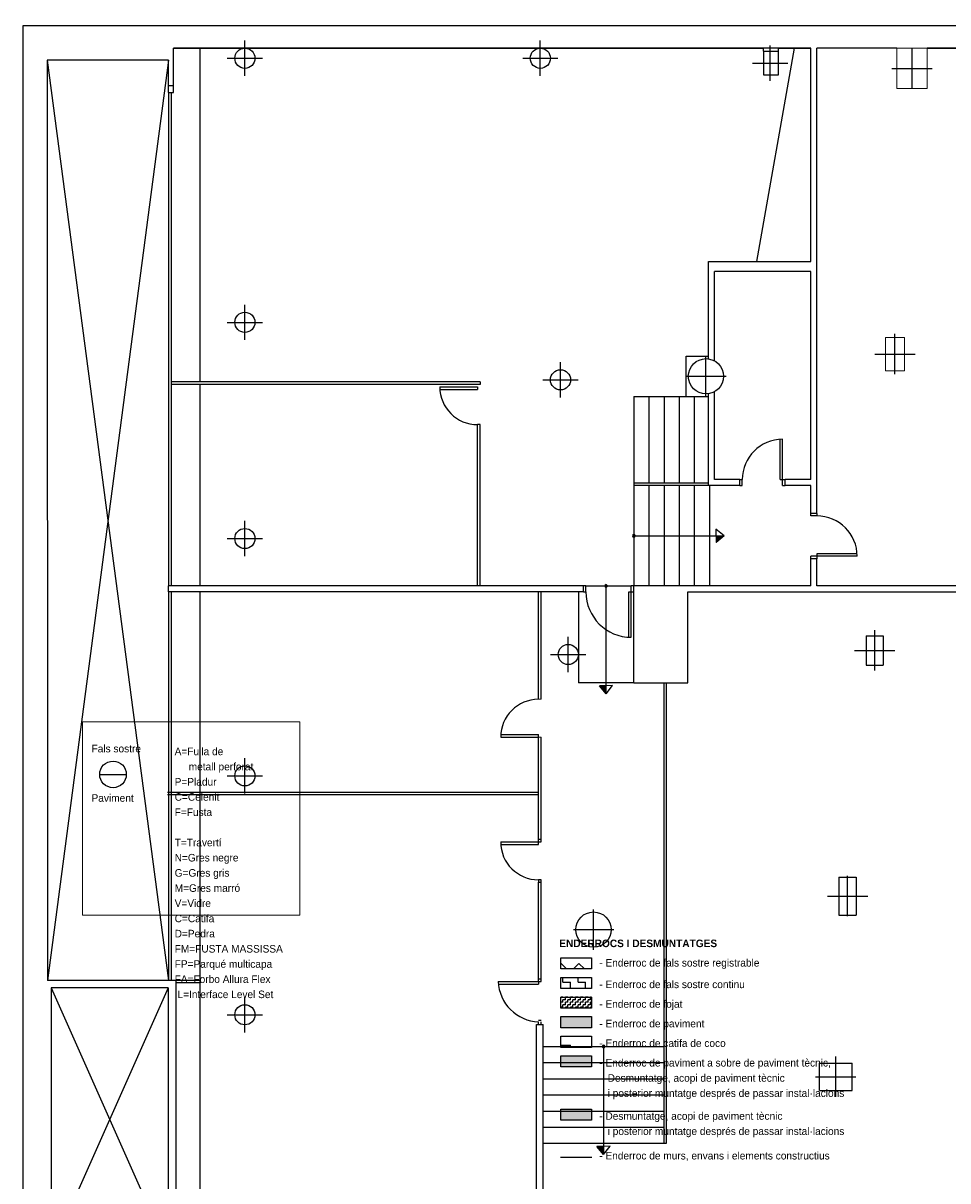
# Model space of a CAD drawing. Header units: metres. Extents: x -1 to 438, y -6 to 53.
# Tile 8 of 10: x 391 to 409, y 30 to 53. Entities that reach past the tile are written whole.
import ezdxf

# ---------------------------------------------------------------- set-up
doc = ezdxf.new("R2010")
doc.units = ezdxf.units.M
doc.linetypes.add('CONTINUA', pattern=[0])
for name, color, linetype, lineweight in [('LEGENDA ENDERROCS', 7, 'CONTINUA', 25), ('LEGENDA ENDERROCS TEXT', 7, 'CONTINUA', 25), ('LEGENDA MATERIAL SOSTRE PAVIMENT ACTUAL', 7, 'CONTINUA', 25), ('PA MURS ACTUAL', 7, 'CONTINUA', 25)]:
    doc.layers.add(name, color=color, linetype=linetype, lineweight=lineweight)
doc.styles.add('Century Gothic', font='txt')

# ---------------------------------------------------------------- blocks, each defined once
blk = doc.blocks.new('OBJETO_COMPLEJO_1')
at = {"layer": 'PA MURS ACTUAL', "transparency": 33554687}
for start, end in [(0, 180), (180, 0)]:
    blk.add_arc((403.257, 42.605), 0.025, start, end, dxfattribs=at)
blk = doc.blocks.new('OBJETO_COMPLEJO_5')
at = {"layer": 'PA MURS ACTUAL', "transparency": 33554687}
for start, end in [(90, 270), (270, 90)]:
    blk.add_arc((402.657, 32.47), 0.025, start, end, dxfattribs=at)
blk = doc.blocks.new('OBJETO_COMPLEJO_6')
at = {"layer": 'PA MURS ACTUAL', "transparency": 33554687}
for start, end in [(0, 180), (180, 0)]:
    blk.add_arc((402.707, 41.61), 0.025, start, end, dxfattribs=at)

msp = doc.modelspace()

# ---------------------------------------------------------------- hatches: boundary and pattern name
at = {"layer": 'LEGENDA ENDERROCS', "linetype": 'CONTINUA', "lineweight": -3, "transparency": 33554687}
h = msp.add_hatch(dxfattribs=at)
h.set_pattern_fill('TRAMA', color=51, scale=0.25, angle=45, style=0, pattern_type=2)
h.set_pattern_definition([(45, (-6e-17, 0.7071), (-3e-17, 0.35355339), [0.25, -0.25]), (135, (-6e-17, 0.7071), (-0.35355339, 3e-17), [0.25, -0.25])])
h.paths.add_polyline_path([(401.806, 34.009), (402.418, 34.009), (402.418, 34.23), (401.806, 34.23)], flags=0)
h = msp.add_hatch(dxfattribs=at)
h.set_pattern_fill('TRAMA', color=51, scale=0.15, style=0, pattern_type=2)
h.set_pattern_definition([(0, (0.3, 0.3), (0.15, 0.15), [0.15, -0.15]), (90, (0.3, 0.3), (-0.15, 0.15), [0.15, -0.15])])
h.paths.add_polyline_path([(401.806, 33.62), (402.418, 33.62), (402.418, 33.841), (401.806, 33.841)], flags=0)
h = msp.add_hatch(dxfattribs=at)
h.set_pattern_fill('TRAMA', color=51, scale=0.05, angle=90, style=0, pattern_type=2)
h.set_pattern_definition([(90, (-0.1, 0.1), (-0.05, 0.05), [0.05, -0.05]), (180, (-0.1, 0.1), (-0.05, -0.05), [0.05, -0.05])])
h.paths.add_polyline_path([(401.806, 33.231), (402.418, 33.231), (402.418, 33.452), (401.806, 33.452)], flags=0)
at = {"layer": 'LEGENDA ENDERROCS', "linetype": 'CONTINUA', "lineweight": 25, "transparency": 33554508}
h = msp.add_hatch(color=7, dxfattribs=at)
h.set_gradient(color1=(222, 222, 133), color2=(222, 222, 133), one_color=1, name='INVSPHERICAL')
h.paths.add_polyline_path([(401.806, 32.843), (402.418, 32.843), (402.418, 33.063), (401.806, 33.063)], flags=0)
at = {"layer": 'LEGENDA ENDERROCS', "linetype": 'CONTINUA', "lineweight": -3, "transparency": 33554687}
h = msp.add_hatch(dxfattribs=at)
h.set_pattern_fill('TRAMA', color=51, scale=0.5, style=0, pattern_type=2)
h.set_pattern_definition([(0, (1, 1), (0.5, 0.5), [0.5, -0.5]), (90, (1, 1), (-0.5, 0.5), [0.5, -0.5])])
h.paths.add_polyline_path([(401.806, 32.454), (402.418, 32.454), (402.418, 32.675), (401.806, 32.675)], flags=0)
at = {"layer": 'LEGENDA ENDERROCS', "linetype": 'CONTINUA', "lineweight": 25, "transparency": 33554483}
h = msp.add_hatch(color=7, dxfattribs=at)
h.set_gradient(color1=(255, 174, 53), color2=(255, 174, 53), one_color=1, name='INVSPHERICAL')
h.paths.add_polyline_path([(401.806, 32.065), (402.418, 32.065), (402.418, 32.286), (401.806, 32.286)], flags=0)
h = msp.add_hatch(color=7, dxfattribs=at)
h.set_gradient(color1=(225, 64, 0), color2=(225, 64, 0), one_color=1, name='INVSPHERICAL')
h.paths.add_polyline_path([(401.806, 31.008), (402.418, 31.008), (402.418, 31.229), (401.806, 31.229)], flags=0)

# ---------------------------------------------------------------- linework, layer by layer
at = {"layer": 'LEGENDA ENDERROCS', "color": 51, "linetype": 'CONTINUA', "lineweight": -3, "transparency": 33554687}
msp.add_line((401.804, 30.277), (402.424, 30.277), dxfattribs=at)
at = {"layer": 'LEGENDA ENDERROCS TEXT', "color": 7, "linetype": 'CONTINUA', "lineweight": 25, "transparency": 33554687}
for points in [[(401.806, 34.23), (402.418, 34.23), (402.418, 34.009), (401.806, 34.009), (401.806, 34.23)], [(401.806, 33.841), (402.418, 33.841), (402.418, 33.62), (401.806, 33.62), (401.806, 33.841)], [(401.806, 33.452), (402.418, 33.452), (402.418, 33.231), (401.806, 33.231), (401.806, 33.452)], [(401.806, 33.063), (402.418, 33.063), (402.418, 32.843), (401.806, 32.843), (401.806, 33.063)], [(401.806, 32.675), (402.418, 32.675), (402.418, 32.454), (401.806, 32.454), (401.806, 32.675)], [(401.806, 32.286), (402.418, 32.286), (402.418, 32.065), (401.806, 32.065), (401.806, 32.286)], [(401.806, 31.229), (402.418, 31.229), (402.418, 31.008), (401.806, 31.008), (401.806, 31.229)]]:
    msp.add_lwpolyline(points, close=True, dxfattribs=at)
at = {"layer": 'LEGENDA MATERIAL SOSTRE PAVIMENT ACTUAL', "color": 7, "linetype": 'CONTINUA', "lineweight": 25, "transparency": 33554687}
msp.add_line((392.662, 37.87), (393.19, 37.87), dxfattribs=at)
at = {"layer": 'LEGENDA MATERIAL SOSTRE PAVIMENT ACTUAL', "color": 52, "linetype": 'CONTINUA', "lineweight": 13, "transparency": 33554687}
msp.add_lwpolyline([(392.323, 38.915), (396.63, 38.915), (396.63, 35.079), (392.323, 35.079), (392.323, 38.915)], close=True, dxfattribs=at)
at = {"layer": 'LEGENDA MATERIAL SOSTRE PAVIMENT ACTUAL', "color": 7, "linetype": 'CONTINUA', "lineweight": 25, "transparency": 33554687}
msp.add_circle((392.926, 37.87), 0.264, dxfattribs=at)
at = {"layer": 'PA MURS ACTUAL', "transparency": 33554687}
for p, q in [((391.144, 12.888), (391.144, 52.729)), ((391.144, 52.729), (394.027, 52.729)), ((394.127, 51.4), (394.127, 52.28)), ((394.127, 52.28), (405.827, 52.28)), ((406.767, 52.28), (394.127, 52.28)), ((394.652, 45.66), (394.652, 52.28)), ((405.827, 52.22), (405.827, 52.27)), ((405.827, 52.22), (406.127, 52.22)), ((405.827, 52.22), (405.827, 51.75)), ((406.127, 52.22), (406.127, 52.28)), ((406.127, 52.28), (406.767, 52.28)), ((406.127, 51.75), (406.127, 52.22)), ((406.767, 48.05), (406.767, 52.28)), ((406.887, 43.05), (406.887, 52.28)), ((408.477, 52.28), (406.887, 52.28)), ((409.077, 52.28), (413.96, 52.28)), ((413.96, 52.28), (409.077, 52.28)), ((391.622, 52.04), (391.625, 33.782)), ((394.027, 52.04), (391.622, 52.04)), ((394.027, 51.4), (394.027, 52.04)), ((405.827, 51.75), (406.127, 51.75)), ((394.027, 51.54), (394.127, 51.54)), ((394.027, 51.4), (394.127, 51.4)), ((394.027, 51.4), (394.027, 41.61)), ((394.077, 51.4), (394.077, 41.61)), ((404.737, 48.05), (406.767, 48.05)), ((404.737, 46.116), (404.737, 48.05)), ((404.857, 46.076), (404.857, 47.85)), ((406.767, 47.85), (404.857, 47.85)), ((406.767, 43.72), (406.767, 47.85)), ((400.207, 45.66), (394.077, 45.66)), ((400.207, 45.61), (394.077, 45.61)), ((394.652, 41.61), (394.652, 45.61)), ((399.407, 45.56), (400.157, 45.56)), ((399.409, 45.51), (400.157, 45.51)), ((400.157, 45.56), (400.157, 45.51)), ((400.207, 45.66), (400.207, 45.61)), ((403.257, 45.37), (403.257, 41.61)), ((403.257, 45.37), (404.737, 45.37)), ((403.557, 45.37), (403.557, 43.65)), ((403.857, 45.37), (403.857, 43.65)), ((404.157, 45.37), (404.157, 43.65)), ((404.457, 45.37), (404.457, 43.65)), ((404.737, 43.6), (404.737, 45.423)), ((404.857, 43.72), (404.857, 45.463)), ((400.207, 44.81), (400.157, 44.81)), ((400.157, 41.61), (400.157, 44.81)), ((400.207, 41.61), (400.207, 44.81)), ((406.157, 43.72), (406.157, 44.52)), ((406.207, 43.6), (406.207, 44.52)), ((404.737, 43.65), (403.257, 43.65)), ((405.357, 43.72), (404.857, 43.72)), ((405.357, 43.6), (405.357, 43.72)), ((405.357, 43.72), (405.407, 43.72)), ((405.407, 43.6), (405.407, 43.72)), ((406.157, 43.72), (406.257, 43.72)), ((406.767, 43.72), (406.257, 43.72)), ((406.257, 43.6), (406.257, 43.72)), ((404.737, 43.6), (403.257, 43.6)), ((403.557, 43.6), (403.557, 41.61)), ((403.857, 43.6), (403.857, 41.61)), ((404.157, 43.6), (404.157, 41.61)), ((404.457, 43.6), (404.457, 41.61)), ((405.357, 43.6), (404.737, 43.6)), ((404.757, 43.6), (404.757, 41.61)), ((405.357, 43.6), (405.407, 43.6)), ((406.207, 43.6), (406.257, 43.6)), ((406.767, 43.6), (406.257, 43.6)), ((406.767, 43.05), (406.767, 43.6)), ((406.887, 43.05), (406.767, 43.05)), ((406.767, 43), (406.767, 43.05)), ((406.887, 43), (406.767, 43)), ((406.887, 43.05), (406.887, 43)), ((404.886, 42.733), (404.888, 42.473)), ((403.257, 42.605), (405.047, 42.605)), ((407.687, 42.2), (406.767, 42.2)), ((406.767, 42.15), (406.767, 42.2)), ((406.767, 41.61), (406.767, 42.15)), ((406.887, 42.15), (406.767, 42.15)), ((407.687, 42.25), (406.887, 42.25)), ((406.887, 42.25), (406.887, 42.15)), ((406.887, 41.61), (406.887, 42.15)), ((394.027, 41.49), (394.027, 41.61)), ((402.257, 41.61), (394.027, 41.61)), ((402.257, 41.49), (402.257, 41.61)), ((402.307, 41.61), (402.257, 41.61)), ((402.307, 41.49), (402.307, 41.61)), ((402.307, 41.61), (403.207, 41.61)), ((402.707, 39.469), (402.707, 41.61)), ((403.257, 41.61), (403.207, 41.61)), ((403.207, 40.59), (403.207, 41.61)), ((403.257, 39.69), (403.257, 41.61)), ((406.767, 41.61), (403.257, 41.61)), ((418.106, 41.61), (406.887, 41.61)), ((394.027, 41.49), (394.027, 33.782)), ((402.257, 41.49), (394.027, 41.49)), ((394.077, 41.49), (394.077, 33.782)), ((394.652, 37.552), (394.652, 41.49)), ((394.652, 36.839), (394.652, 41.466)), ((401.366, 39.36), (401.366, 41.49)), ((401.416, 39.36), (401.416, 41.49)), ((402.157, 41.49), (402.157, 39.69)), ((402.257, 41.49), (402.307, 41.49)), ((403.157, 40.591), (403.157, 41.49)), ((403.157, 41.49), (403.257, 41.49)), ((404.327, 41.49), (411.246, 41.49)), ((404.327, 39.69), (404.327, 41.49)), ((407.866, 40.62), (408.206, 40.62)), ((407.866, 40.62), (407.866, 40.04)), ((408.206, 40.62), (408.206, 40.04)), ((407.866, 40.04), (408.206, 40.04)), ((403.257, 39.69), (402.157, 39.69)), ((402.836, 39.631), (402.576, 39.629)), ((403.257, 39.69), (404.327, 39.69)), ((403.857, 30.55), (403.857, 39.69)), ((403.907, 30.55), (403.907, 39.69)), ((400.616, 38.61), (401.366, 38.61)), ((400.618, 38.66), (401.366, 38.66)), ((401.366, 38.61), (401.366, 38.66)), ((401.366, 36.579), (401.366, 38.61)), ((401.416, 36.529), (401.416, 38.61)), ((394.007, 37.519), (401.366, 37.519)), ((394.007, 37.469), (401.366, 37.469)), ((394.652, 33.782), (394.652, 37.502)), ((401.416, 37.502), (401.416, 37.552)), ((394.652, 28.78), (394.652, 36.789)), ((400.616, 36.529), (401.366, 36.529)), ((401.366, 36.529), (401.366, 36.579)), ((401.416, 36.579), (401.366, 36.579)), ((401.366, 36.479), (401.366, 36.529)), ((401.366, 36.529), (401.416, 36.529)), ((400.618, 36.479), (401.366, 36.479)), ((401.366, 35.779), (401.366, 35.729)), ((401.416, 35.779), (401.366, 35.779)), ((401.366, 35.729), (401.416, 35.729)), ((401.366, 33.76), (401.366, 35.729)), ((401.416, 35.729), (401.416, 35.779)), ((401.416, 33.76), (401.416, 35.729)), ((407.326, 35.83), (407.326, 35.08)), ((407.326, 35.83), (407.666, 35.83)), ((407.666, 35.83), (407.666, 35.08)), ((407.326, 35.08), (407.666, 35.08)), ((394.172, 33.782), (391.625, 33.782)), ((394.172, 33.782), (391.625, 33.782)), ((394.652, 33.782), (394.172, 33.782)), ((394.172, 33.782), (394.172, 28.78)), ((394.652, 33.782), (394.652, 33.732)), ((401.416, 33.81), (401.366, 33.81)), ((394.022, 33.632), (391.697, 33.632)), ((391.697, 33.632), (391.697, 28.41)), ((394.022, 33.632), (394.022, 28.41)), ((394.652, 33.732), (394.172, 33.732)), ((400.566, 33.76), (401.366, 33.76)), ((400.568, 33.71), (401.366, 33.71)), ((401.366, 33.76), (401.366, 33.71)), ((401.366, 33.76), (401.416, 33.76)), ((401.327, 28.78), (401.327, 32.91)), ((401.327, 32.91), (401.457, 32.91)), ((401.416, 32.99), (401.366, 32.99)), ((401.366, 32.91), (401.366, 32.96)), ((401.416, 32.91), (401.416, 32.96)), ((401.457, 25.92), (401.457, 32.91)), ((401.457, 32.47), (403.857, 32.47)), ((402.657, 32.47), (402.657, 30.329)), ((401.457, 32.15), (403.857, 32.15)), ((406.937, 32.14), (407.587, 32.14)), ((406.937, 31.6), (406.937, 32.14)), ((407.587, 31.6), (407.587, 32.14)), ((401.457, 31.83), (403.857, 31.83)), ((401.457, 31.51), (403.857, 31.51)), ((406.937, 31.6), (407.587, 31.6)), ((401.457, 31.19), (403.857, 31.19)), ((401.457, 30.87), (403.857, 30.87)), ((401.457, 30.55), (403.907, 30.55)), ((402.786, 30.491), (402.526, 30.489))]:
    msp.add_line(p, q, dxfattribs=at)
at = {"layer": 'PA MURS ACTUAL', "color": 180, "linetype": 'CONTINUA', "transparency": 33554687}
for p, q in [((395.542, 51.73), (395.542, 52.43)), ((401.402, 51.73), (401.402, 52.43)), ((405.699, 48.05), (406.441, 52.28)), ((405.962, 51.634), (405.962, 52.334)), ((408.777, 51.48), (408.777, 52.28)), ((391.622, 52.04), (394.027, 33.782)), ((394.027, 52.04), (391.625, 33.782)), ((395.192, 52.08), (395.892, 52.08)), ((401.052, 52.08), (401.752, 52.08)), ((405.612, 51.984), (406.312, 51.984)), ((408.377, 51.88), (409.177, 51.88)), ((395.542, 46.49), (395.542, 47.19)), ((395.192, 46.84), (395.892, 46.84)), ((408.437, 45.81), (408.437, 46.61)), ((408.037, 46.21), (408.837, 46.21)), ((401.802, 45.35), (401.802, 46.05)), ((404.688, 45.37), (404.688, 46.17)), ((404.288, 45.77), (405.088, 45.77)), ((401.452, 45.7), (402.152, 45.7)), ((395.542, 42.2), (395.542, 42.9)), ((395.192, 42.55), (395.892, 42.55)), ((408.036, 39.93), (408.036, 40.73)), ((401.957, 39.9), (401.957, 40.6)), ((401.607, 40.25), (402.307, 40.25)), ((407.636, 40.33), (408.436, 40.33)), ((395.542, 37.49), (395.542, 38.19)), ((395.192, 37.84), (395.892, 37.84)), ((407.496, 35.055), (407.496, 35.855)), ((407.096, 35.455), (407.896, 35.455)), ((402.457, 34.39), (402.457, 35.19)), ((402.057, 34.79), (402.857, 34.79)), ((394.022, 33.632), (391.697, 28.41)), ((391.697, 33.632), (394.022, 28.41)), ((395.542, 32.75), (395.542, 33.45)), ((395.192, 33.1), (395.892, 33.1)), ((407.262, 31.47), (407.262, 32.27)), ((406.862, 31.87), (407.662, 31.87))]:
    msp.add_line(p, q, dxfattribs=at)
at = {"layer": 'PA MURS ACTUAL', "linetype": 'CONTINUA', "lineweight": 13, "transparency": 33554687}
for p, q in [((408.477, 52.28), (408.477, 51.48)), ((409.077, 52.28), (408.477, 52.28)), ((409.077, 52.28), (409.077, 51.48)), ((408.477, 51.48), (409.077, 51.48)), ((408.247, 46.54), (408.247, 45.88)), ((408.627, 46.54), (408.247, 46.54)), ((408.627, 46.54), (408.627, 45.88)), ((408.627, 45.88), (408.247, 45.88)), ((401.366, 39.36), (401.416, 39.36)), ((401.366, 38.61), (401.416, 38.61))]:
    msp.add_line(p, q, dxfattribs=at)
at = {"layer": 'PA MURS ACTUAL', "color": 180, "transparency": 33554687}
for p, q in [((404.297, 46.17), (404.737, 46.17)), ((404.297, 45.37), (404.297, 46.17))]:
    msp.add_line(p, q, dxfattribs=at)
at = {"layer": 'PA MURS ACTUAL', "linetype": 'CONTINUA', "transparency": 33554687}
for p, q in [((405.047, 42.605), (404.886, 42.733)), ((405.047, 42.605), (404.888, 42.473)), ((402.707, 39.469), (402.576, 39.629)), ((402.707, 39.469), (402.836, 39.631)), ((402.657, 30.329), (402.526, 30.489)), ((402.657, 30.329), (402.786, 30.491))]:
    msp.add_line(p, q, dxfattribs=at)
at = {"layer": 'PA MURS ACTUAL', "transparency": 33554687}
msp.add_lwpolyline([(394.027, 52.729), (413.96, 52.729), (413.96, 52.777), (432.567, 52.777)], dxfattribs=at)
for centre, radius in [((395.542, 52.08), 0.2), ((401.402, 52.08), 0.2), ((395.542, 46.84), 0.2), ((404.688, 45.77), 0.35), ((401.802, 45.7), 0.2), ((395.542, 42.55), 0.2), ((401.957, 40.25), 0.2), ((395.542, 37.84), 0.2), ((402.457, 34.79), 0.35), ((395.542, 33.1), 0.2)]:
    msp.add_circle(centre, radius, dxfattribs=at)
for centre, radius, start, end in [((400.157, 45.56), 0.75, 180, 270), ((406.207, 43.72), 0.8, 90, 180), ((406.887, 42.2), 0.8, 0, 90), ((404.708, 50.727), 8.139, 271.2603, 272.2995), ((404.708, 50.727), 8.149, 271.2593, 272.2068), ((404.708, 50.727), 8.159, 271.2583, 272.1144), ((404.708, 50.727), 8.169, 271.2573, 272.0224), ((404.708, 50.727), 8.179, 271.2563, 271.9309), ((404.708, 50.727), 8.189, 271.2553, 271.8398), ((404.708, 50.727), 8.199, 271.2542, 271.7491), ((404.708, 50.727), 8.209, 271.2532, 271.6588), ((404.708, 50.727), 8.219, 271.2522, 271.5689), ((404.708, 50.727), 8.229, 271.2512, 271.4794), ((404.708, 50.727), 8.239, 271.2502, 271.3903), ((404.708, 50.727), 8.249, 271.2492, 271.3016), ((403.207, 41.49), 0.9, 180, 270), ((410.829, 39.808), 8.249, 181.2492, 181.3016), ((410.829, 39.808), 8.239, 181.2502, 181.3903), ((410.829, 39.808), 8.229, 181.2512, 181.4794), ((410.829, 39.808), 8.219, 181.2522, 181.5689), ((410.829, 39.808), 8.209, 181.2532, 181.6588), ((410.829, 39.808), 8.199, 181.2542, 181.7491), ((410.829, 39.808), 8.189, 181.2553, 181.8398), ((410.829, 39.808), 8.179, 181.2563, 181.9309), ((410.829, 39.808), 8.169, 181.2573, 182.0224), ((410.829, 39.808), 8.159, 181.2583, 182.1144), ((410.829, 39.808), 8.149, 181.2593, 182.2068), ((410.829, 39.808), 8.139, 181.2603, 182.2995), ((401.366, 38.61), 0.75, 90, 180), ((401.366, 36.529), 0.75, 180, 270), ((401.402, 33.795), 0.836, 182.4235, 267.5765), ((410.779, 30.668), 8.249, 181.2492, 181.3016), ((410.779, 30.668), 8.239, 181.2502, 181.3903), ((410.779, 30.668), 8.229, 181.2512, 181.4794), ((410.779, 30.668), 8.219, 181.2522, 181.5689), ((410.779, 30.668), 8.209, 181.2532, 181.6588), ((410.779, 30.668), 8.199, 181.2542, 181.7491), ((410.779, 30.668), 8.189, 181.2553, 181.8398), ((410.779, 30.668), 8.179, 181.2563, 181.9309), ((410.779, 30.668), 8.169, 181.2573, 182.0224), ((410.779, 30.668), 8.159, 181.2583, 182.1144), ((410.779, 30.668), 8.149, 181.2593, 182.2068), ((410.779, 30.668), 8.139, 181.2603, 182.2995)]:
    msp.add_arc(centre, radius, start, end, dxfattribs=at)

# ---------------------------------------------------------------- block references
for name in ['OBJETO_COMPLEJO_1', 'OBJETO_COMPLEJO_6', 'OBJETO_COMPLEJO_5']:
    msp.add_blockref(name, (0, 0), dxfattribs=at)

# ---------------------------------------------------------------- texts
at = {"layer": 'LEGENDA ENDERROCS TEXT', "color": 7, "linetype": 'CONTINUA', "lineweight": 25, "transparency": 33554687, "char_height": 0.15, "style": 'Century Gothic'}
for s, insert, width, attachment_point in [('\\A1;{\\fCentury Gothic|i0|b1;\\H0.150000;\\W1.000000;\\C7;ENDERROCS I DESMUNTATGES}\\P', (401.778, 34.44), 3.0025, 7), ('-\\~Enderroc\\~de\\~fals\\~sostre\\~registrable', (402.571, 34.207), 3.575, 1), ('-\\~Enderroc\\~de\\~fals\\~sostre\\~continu', (402.571, 33.779), 3.2875, 1), ('-\\~Enderroc\\~de\\~fojat', (402.571, 33.39), 1.9675, 1), ('-\\~Enderroc\\~de\\~paviment\\~', (402.571, 33.001), 2.5375, 1), ('-\\~Enderroc\\~de\\~catifa\\~de\\~coco\\~', (402.571, 32.612), 3.1025, 1), ('-\\~Enderroc\\~de\\~murs,\\~envans\\~i\\~elements\\~constructius', (402.571, 30.379), 5.1475, 1)]:
    msp.add_mtext(s, dxfattribs=dict(at, insert=insert, width=width, attachment_point=attachment_point))
at = {"layer": 'LEGENDA ENDERROCS TEXT', "color": 7, "linetype": 'CONTINUA', "lineweight": 25, "transparency": 33554687, "char_height": 0.15, "width": 5.5, "attachment_point": 1, "line_spacing_factor": 1.204819, "style": 'Century Gothic'}
for s, insert in [('\\A1;{\\fCentury Gothic|i0|b0;\\H0.150000;\\W1.000000;\\C7;- Enderroc de paviment a sobre de paviment tècnic, }\\P{\\fCentury Gothic|i0|b0;\\H0.150000;\\W1.000000;\\C7;   Desmuntatge, acopi de paviment tècnic }\\P{\\fCentury Gothic|i0|b0;\\H0.150000;\\W1.000000;\\C7;   i posterior muntatge després de passar instal·lacions}\\P', (402.571, 32.223)), ('\\A1;{\\fCentury Gothic|i0|b0;\\H0.150000;\\W1.000000;\\C7;- Desmuntatge, acopi de paviment tècnic }\\P{\\fCentury Gothic|i0|b0;\\H0.150000;\\W1.000000;\\C7;   i posterior muntatge després de passar instal·lacions}\\P', (402.571, 31.167))]:
    msp.add_mtext(s, dxfattribs=dict(at, insert=insert))
at = {"layer": 'LEGENDA MATERIAL SOSTRE PAVIMENT ACTUAL', "color": 7, "linetype": 'CONTINUA', "lineweight": 25, "transparency": 33554687, "char_height": 0.15, "attachment_point": 7, "style": 'Century Gothic'}
for s, insert, width in [('Fals\\~sostre', (392.5, 38.305), 1.065), ('Paviment', (392.5, 37.325), 1.025)]:
    msp.add_mtext(s, dxfattribs=dict(at, insert=insert, width=width))
at = {"layer": 'LEGENDA MATERIAL SOSTRE PAVIMENT ACTUAL', "color": 7, "linetype": 'CONTINUA', "lineweight": 25, "transparency": 33554687, "insert": (394.149, 38.401), "char_height": 0.15, "width": 2.2575, "attachment_point": 1, "line_spacing_factor": 1.204819, "style": 'Century Gothic'}
msp.add_mtext('\\A1;{\\fCentury Gothic|i0|b0;\\H0.150000;\\W1.000000;\\C7;A=Fulla de }\\P{\\fCentury Gothic|i0|b0;\\H0.150000;\\W1.000000;\\C7;     metall perforat}\\P{\\fCentury Gothic|i0|b0;\\H0.150000;\\W1.000000;\\C7;P=Pladur}\\P{\\fCentury Gothic|i0|b0;\\H0.150000;\\W1.000000;\\C7;C=Celenit}\\P{\\fCentury Gothic|i0|b0;\\H0.150000;\\W1.000000;\\C7;F=Fusta}\\P}\\P{\\fCentury Gothic|i0|b0;\\H0.150000;\\W1.000000;\\C7;T=Travertí}\\P{\\fCentury Gothic|i0|b0;\\H0.150000;\\W1.000000;\\C7;N=Gres negre}\\P{\\fCentury Gothic|i0|b0;\\H0.150000;\\W1.000000;\\C7;G=Gres gris}\\P{\\fCentury Gothic|i0|b0;\\H0.150000;\\W1.000000;\\C7;M=Gres marró}\\P{\\fCentury Gothic|i0|b0;\\H0.150000;\\W1.000000;\\C7;V=Vidre}\\P{\\fCentury Gothic|i0|b0;\\H0.150000;\\W1.000000;\\C7;C=Catifa}\\P{\\fCentury Gothic|i0|b0;\\H0.150000;\\W1.000000;\\C7;D=Pedra}\\P{\\fCentury Gothic|i0|b0;\\H0.150000;\\W1.000000;\\C7;FM=FUSTA MASSISSA}\\P{\\fCentury Gothic|i0|b0;\\H0.150000;\\W1.000000;\\C7;FP=Parqué multicapa}\\P{\\fCentury Gothic|i0|b0;\\H0.150000;\\W1.000000;\\C7;FA=Forbo Allura Flex}\\P{\\fCentury Gothic|i0|b0;\\H0.150000;\\W1.000000;\\C7;IL=Interface Level Set}\\P', dxfattribs=at)

doc.saveas('drawing.dxf')
